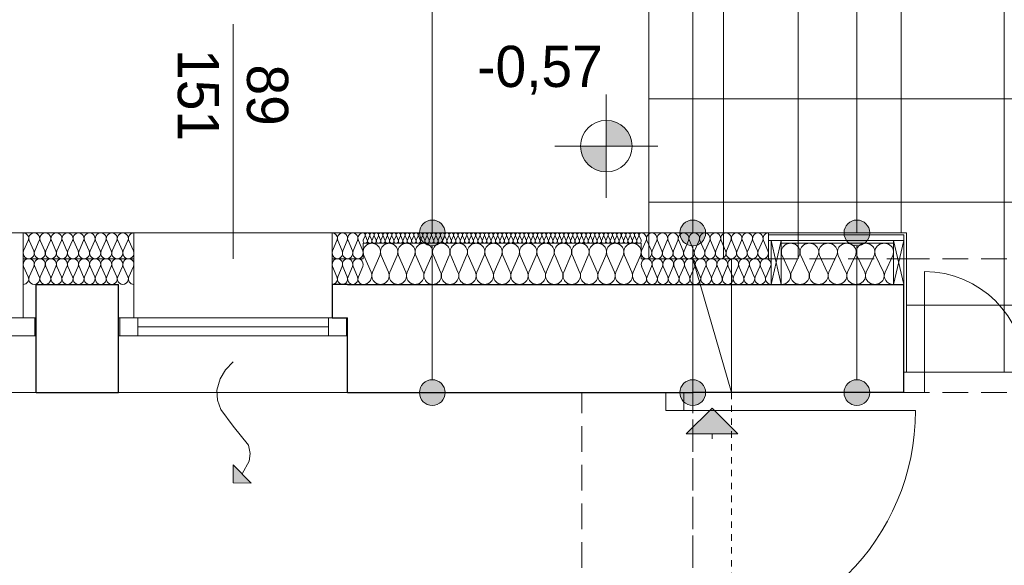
# Model space of a CAD drawing. Extents: x -438200 to -357500, y 15000 to 163871.
# Tile 93 of 148: x -372845 to -369022, y 36002 to 38120. Entities that reach past the tile are written whole.
import ezdxf

# ---------------------------------------------------------------- set-up
doc = ezdxf.new("R2010")
doc.units = 0
doc.header["$MEASUREMENT"] = 0
doc.linetypes.add('Hidden Line', pattern=[50, 25, -25])
doc.linetypes.add('Krawędzie ukryte', pattern=[150, 100, -50])
for name, color, linetype in [('#podkład', 252, 'Continuous'), ('A-Okna', 252, 'Continuous'), ('Arch ocieplenie', 252, 'Continuous'), ('Arch opisy', 252, 'Continuous'), ('Inwent Izolacje', 252, 'Continuous'), ('INWENT RZĘDNE', 252, 'Continuous'), ('Istniejące kominy', 252, 'Continuous')]:
    doc.layers.add(name, color=color, linetype=linetype)
for name, color, linetype, lineweight in [('A-Okna_Nr_Pióra__9', 252, 'Continuous', 13), ('Arch drzwi_Nr_Pióra__10', 252, 'Continuous', 18), ('Arch ocieplenie_Nr_Pióra__44', 252, 'Continuous', 13), ('Arch ocieplenie_Nr_Pióra__9', 252, 'Continuous', 13), ('Arch opisy_Nr_Pióra__21', 252, 'Continuous', 9), ('Arch wykończenie_Nr_Pióra__3', 252, 'Continuous', 18), ('Arch wykończenie_Nr_Pióra__81', 252, 'Continuous', 9), ('Arch wykończenie_Nr_Pióra__9', 252, 'Continuous', 13), ('Inwent Izolacje_Nr_Pióra__2', 252, 'Continuous', 13), ('INWENT RZĘDNE_Nr_Pióra__21', 252, 'Continuous', 9), ('INWENT. OKNA_Nr_Pióra__21', 252, 'Continuous', 9), ('INWENT. OKNA_Nr_Pióra__5', 252, 'Continuous', 13), ('INWENT.ŚCIANY_Nr_Pióra__1', 252, 'Continuous', 25), ('INWENT.ŚCIANY_Nr_Pióra__2', 252, 'Continuous', 13), ('INWENT.ŚCIANY_Nr_Pióra__21', 252, 'Continuous', 9), ('Istniejące kominy_Nr_Pióra__21', 252, 'Continuous', 9), ('Istniejące schody_Nr_Pióra__5', 252, 'Continuous', 13), ('Istniejące stropy_Nr_Pióra__5', 252, 'Continuous', 13)]:
    doc.layers.add(name, color=color, linetype=linetype, lineweight=lineweight)
doc.styles.add('GENERATED_STYLE_2', font='txt')
doc.styles.add('GENERATED_STYLE_5', font='txt')

# ---------------------------------------------------------------- blocks, each defined once
blk = doc.blocks.new('Izolacja cieplna 14_21', base_point=(-419904.9, 37292.6))
at = {"layer": 'Arch ocieplenie_Nr_Pióra__9', "linetype": 'Continuous'}
for p, q in [((-420977.1, 37280.7), (-420984.2, 37264.5)), ((-420968.5, 37264.5), (-420975.7, 37280.7)), ((-420960, 37280.7), (-420967.1, 37264.5)), ((-420951.4, 37264.5), (-420958.5, 37280.7)), ((-420942.8, 37280.7), (-420949.9, 37264.5)), ((-420934.2, 37264.5), (-420941.4, 37280.7)), ((-420925.7, 37280.7), (-420932.8, 37264.5)), ((-420917.1, 37264.5), (-420924.2, 37280.7)), ((-420908.5, 37280.7), (-420915.7, 37264.5)), ((-420900, 37264.5), (-420907.1, 37280.7)), ((-420891.4, 37280.7), (-420898.5, 37264.5)), ((-420882.8, 37264.5), (-420889.9, 37280.7)), ((-420874.2, 37280.7), (-420881.4, 37264.5)), ((-420865.7, 37264.5), (-420872.8, 37280.7)), ((-420857.1, 37280.7), (-420864.2, 37264.5)), ((-420848.5, 37264.5), (-420855.7, 37280.7)), ((-420840, 37280.7), (-420847.1, 37264.5)), ((-420831.4, 37264.5), (-420838.5, 37280.7)), ((-420822.8, 37280.7), (-420829.9, 37264.5)), ((-420814.2, 37264.5), (-420821.4, 37280.7)), ((-420805.7, 37280.7), (-420812.8, 37264.5)), ((-420797.1, 37264.5), (-420804.2, 37280.7)), ((-420788.5, 37280.7), (-420795.7, 37264.5)), ((-420780, 37264.5), (-420787.1, 37280.7)), ((-420771.4, 37280.7), (-420778.5, 37264.5)), ((-420762.8, 37264.5), (-420769.9, 37280.7)), ((-420754.2, 37280.7), (-420761.4, 37264.5)), ((-420745.7, 37264.5), (-420752.8, 37280.7)), ((-420737.1, 37280.7), (-420744.2, 37264.5)), ((-420728.5, 37264.5), (-420735.7, 37280.7)), ((-420720, 37280.7), (-420727.1, 37264.5)), ((-420711.4, 37264.5), (-420718.5, 37280.7)), ((-420702.8, 37280.7), (-420709.9, 37264.5)), ((-420694.2, 37264.5), (-420701.4, 37280.7)), ((-420685.7, 37280.7), (-420692.8, 37264.5)), ((-420677.1, 37264.5), (-420684.2, 37280.7)), ((-420668.5, 37280.7), (-420675.7, 37264.5)), ((-420660, 37264.5), (-420667.1, 37280.7)), ((-420651.4, 37280.7), (-420658.5, 37264.5)), ((-420642.8, 37264.5), (-420649.9, 37280.7)), ((-420634.2, 37280.7), (-420641.4, 37264.5)), ((-420625.7, 37264.5), (-420632.8, 37280.7)), ((-420617.1, 37280.7), (-420624.2, 37264.5)), ((-420608.5, 37264.5), (-420615.7, 37280.7)), ((-420600, 37280.7), (-420607.1, 37264.5)), ((-420591.4, 37264.5), (-420598.5, 37280.7)), ((-420582.8, 37280.7), (-420589.9, 37264.5)), ((-420574.2, 37264.5), (-420581.4, 37280.7)), ((-420565.7, 37280.7), (-420572.8, 37264.5)), ((-420557.1, 37264.5), (-420564.2, 37280.7)), ((-420548.5, 37280.7), (-420555.7, 37264.5)), ((-420540, 37264.5), (-420547.1, 37280.7)), ((-420531.4, 37280.7), (-420538.5, 37264.5)), ((-420522.8, 37264.5), (-420529.9, 37280.7)), ((-420514.2, 37280.7), (-420521.4, 37264.5)), ((-420505.7, 37264.5), (-420512.8, 37280.7)), ((-420497.1, 37280.7), (-420504.2, 37264.5)), ((-420488.5, 37264.5), (-420495.7, 37280.7)), ((-420480, 37280.7), (-420487.1, 37264.5)), ((-420471.4, 37264.5), (-420478.5, 37280.7)), ((-420462.8, 37280.7), (-420469.9, 37264.5)), ((-420454.2, 37264.5), (-420461.4, 37280.7)), ((-420445.7, 37280.7), (-420452.8, 37264.5)), ((-420437.1, 37264.5), (-420444.2, 37280.7)), ((-420428.5, 37280.7), (-420435.7, 37264.5)), ((-420420, 37264.5), (-420427.1, 37280.7)), ((-420411.4, 37280.7), (-420418.5, 37264.5)), ((-420402.8, 37264.5), (-420409.9, 37280.7)), ((-420394.2, 37280.7), (-420401.4, 37264.5)), ((-420385.7, 37264.5), (-420392.8, 37280.7)), ((-420377.1, 37280.7), (-420384.2, 37264.5)), ((-420368.5, 37264.5), (-420375.7, 37280.7)), ((-420360, 37280.7), (-420367.1, 37264.5)), ((-420351.4, 37264.5), (-420358.5, 37280.7)), ((-420342.8, 37280.7), (-420349.9, 37264.5)), ((-420334.2, 37264.5), (-420341.4, 37280.7)), ((-420325.7, 37280.7), (-420332.8, 37264.5)), ((-420317.1, 37264.5), (-420324.2, 37280.7)), ((-420308.5, 37280.7), (-420315.7, 37264.5)), ((-420300, 37264.5), (-420307.1, 37280.7)), ((-420291.4, 37280.7), (-420298.5, 37264.5)), ((-420282.8, 37264.5), (-420289.9, 37280.7)), ((-420274.2, 37280.7), (-420281.4, 37264.5)), ((-420265.7, 37264.5), (-420272.8, 37280.7)), ((-420257.1, 37280.7), (-420264.2, 37264.5)), ((-420248.5, 37264.5), (-420255.7, 37280.7)), ((-420240, 37280.7), (-420247.1, 37264.5)), ((-420231.4, 37264.5), (-420238.5, 37280.7)), ((-420222.8, 37280.7), (-420229.9, 37264.5)), ((-420214.2, 37264.5), (-420221.4, 37280.7)), ((-420205.7, 37280.7), (-420212.8, 37264.5)), ((-420197.1, 37264.5), (-420204.2, 37280.7)), ((-420188.5, 37280.7), (-420195.7, 37264.5)), ((-420180, 37264.5), (-420187.1, 37280.7)), ((-420171.4, 37280.7), (-420178.5, 37264.5)), ((-420162.8, 37264.5), (-420169.9, 37280.7)), ((-420154.2, 37280.7), (-420161.4, 37264.5)), ((-420145.7, 37264.5), (-420152.8, 37280.7)), ((-420137.1, 37280.7), (-420144.2, 37264.5)), ((-420128.5, 37264.5), (-420135.7, 37280.7)), ((-420120, 37280.7), (-420127.1, 37264.5)), ((-420111.4, 37264.5), (-420118.5, 37280.7)), ((-420102.8, 37280.7), (-420109.9, 37264.5)), ((-420094.2, 37264.5), (-420101.4, 37280.7)), ((-420085.7, 37280.7), (-420092.8, 37264.5)), ((-420077.1, 37264.5), (-420084.2, 37280.7)), ((-420068.5, 37280.7), (-420075.7, 37264.5)), ((-420060, 37264.5), (-420067.1, 37280.7)), ((-420051.4, 37280.7), (-420058.5, 37264.5)), ((-420042.8, 37264.5), (-420049.9, 37280.7)), ((-420034.2, 37280.7), (-420041.4, 37264.5)), ((-420025.7, 37264.5), (-420032.8, 37280.7)), ((-420017.1, 37280.7), (-420024.2, 37264.5)), ((-420008.5, 37264.5), (-420015.7, 37280.7)), ((-420000, 37280.7), (-420007.1, 37264.5)), ((-419991.4, 37264.5), (-419998.5, 37280.7)), ((-419982.8, 37280.7), (-419989.9, 37264.5)), ((-419974.2, 37264.5), (-419981.4, 37280.7)), ((-419965.7, 37280.7), (-419972.8, 37264.5)), ((-419957.1, 37264.5), (-419964.2, 37280.7)), ((-419948.5, 37280.7), (-419955.7, 37264.5)), ((-419940, 37264.5), (-419947.1, 37280.7)), ((-419931.4, 37280.7), (-419938.5, 37264.5)), ((-419922.8, 37264.5), (-419929.9, 37280.7)), ((-419914.2, 37280.7), (-419921.4, 37264.5)), ((-419905.7, 37264.5), (-419912.8, 37280.7))]:
    blk.add_line(p, q, dxfattribs=at)
for centre, start_param, end_param in [((-420984.9, 37284.1), 2.7288, 4.712389), ((-420967.8, 37284.1), 2.7288, 6.695979), ((-420950.7, 37284.1), 2.7288, 6.695979), ((-420933.5, 37284.1), 2.7288, 6.695979), ((-420916.4, 37284.1), 2.7288, 6.695979), ((-420899.2, 37284.1), 2.7288, 6.695979), ((-420882.1, 37284.1), 2.7288, 6.695979), ((-420864.9, 37284.1), 2.7288, 6.695979), ((-420847.8, 37284.1), 2.7288, 6.695979), ((-420830.7, 37284.1), 2.7288, 6.695979), ((-420813.5, 37284.1), 2.7288, 6.695979), ((-420796.4, 37284.1), 2.7288, 6.695979), ((-420779.2, 37284.1), 2.7288, 6.695979), ((-420762.1, 37284.1), 2.7288, 6.695979), ((-420744.9, 37284.1), 2.7288, 6.695979), ((-420727.8, 37284.1), 2.7288, 6.695979), ((-420710.7, 37284.1), 2.7288, 6.695979), ((-420693.5, 37284.1), 2.7288, 6.695979), ((-420676.4, 37284.1), 2.7288, 6.695979), ((-420659.2, 37284.1), 2.7288, 6.695979), ((-420642.1, 37284.1), 2.7288, 6.695979), ((-420624.9, 37284.1), 2.7288, 6.695979), ((-420607.8, 37284.1), 2.7288, 6.695979), ((-420590.7, 37284.1), 2.7288, 6.695979), ((-420573.5, 37284.1), 2.7288, 6.695979), ((-420556.4, 37284.1), 2.7288, 6.695979), ((-420539.2, 37284.1), 2.7288, 6.695979), ((-420522.1, 37284.1), 2.7288, 6.695979), ((-420504.9, 37284.1), 2.7288, 6.695979), ((-420487.8, 37284.1), 2.7288, 6.695979), ((-420470.7, 37284.1), 2.7288, 6.695979), ((-420453.5, 37284.1), 2.7288, 6.695979), ((-420436.4, 37284.1), 2.7288, 6.695979), ((-420419.2, 37284.1), 2.7288, 6.695979), ((-420402.1, 37284.1), 2.7288, 6.695979), ((-420384.9, 37284.1), 2.7288, 6.695979), ((-420367.8, 37284.1), 2.7288, 6.695979), ((-420350.7, 37284.1), 2.7288, 6.695979), ((-420333.5, 37284.1), 2.7288, 6.695979), ((-420316.4, 37284.1), 2.7288, 6.695979), ((-420299.2, 37284.1), 2.7288, 6.695979), ((-420282.1, 37284.1), 2.7288, 6.695979), ((-420264.9, 37284.1), 2.7288, 6.695979), ((-420247.8, 37284.1), 2.7288, 6.695979), ((-420230.7, 37284.1), 2.7288, 6.695979), ((-420213.5, 37284.1), 2.7288, 6.695979), ((-420196.4, 37284.1), 2.7288, 6.695979), ((-420179.2, 37284.1), 2.7288, 6.695979), ((-420162.1, 37284.1), 2.7288, 6.695979), ((-420144.9, 37284.1), 2.7288, 6.695979), ((-420127.8, 37284.1), 2.7288, 6.695979), ((-420110.7, 37284.1), 2.7288, 6.695979), ((-420093.5, 37284.1), 2.7288, 6.695979), ((-420076.4, 37284.1), 2.7288, 6.695979), ((-420059.2, 37284.1), 2.7288, 6.695979), ((-420042.1, 37284.1), 2.7288, 6.695979), ((-420024.9, 37284.1), 2.7288, 6.695979), ((-420007.8, 37284.1), 2.7288, 6.695979), ((-419990.7, 37284.1), 2.7288, 6.695979), ((-419973.5, 37284.1), 2.7288, 6.695979), ((-419956.4, 37284.1), 2.7288, 6.695979), ((-419939.2, 37284.1), 2.7288, 6.695979), ((-419922.1, 37284.1), 2.7288, 6.695979), ((-419904.9, 37284.1), 4.712389, 6.695979), ((-420976.4, 37261.1), 5.870392, 9.837571), ((-420959.2, 37261.1), 5.870392, 9.837571), ((-420942.1, 37261.1), 5.870392, 9.837571), ((-420924.9, 37261.1), 5.870392, 9.837571), ((-420907.8, 37261.1), 5.870392, 9.837571), ((-420890.7, 37261.1), 5.870392, 9.837571), ((-420873.5, 37261.1), 5.870392, 9.837571), ((-420856.4, 37261.1), 5.870392, 9.837571), ((-420839.2, 37261.1), 5.870392, 9.837571), ((-420822.1, 37261.1), 5.870392, 9.837571), ((-420804.9, 37261.1), 5.870392, 9.837571), ((-420787.8, 37261.1), 5.870392, 9.837571), ((-420770.7, 37261.1), 5.870392, 9.837571), ((-420753.5, 37261.1), 5.870392, 9.837571), ((-420736.4, 37261.1), 5.870392, 9.837571), ((-420719.2, 37261.1), 5.870392, 9.837571), ((-420702.1, 37261.1), 5.870392, 9.837571), ((-420684.9, 37261.1), 5.870392, 9.837571), ((-420667.8, 37261.1), 5.870392, 9.837571), ((-420650.7, 37261.1), 5.870392, 9.837571), ((-420633.5, 37261.1), 5.870392, 9.837571), ((-420616.4, 37261.1), 5.870392, 9.837571), ((-420599.2, 37261.1), 5.870392, 9.837571), ((-420582.1, 37261.1), 5.870392, 9.837571), ((-420564.9, 37261.1), 5.870392, 9.837571), ((-420547.8, 37261.1), 5.870392, 9.837571), ((-420530.7, 37261.1), 5.870392, 9.837571), ((-420513.5, 37261.1), 5.870392, 9.837571), ((-420496.4, 37261.1), 5.870392, 9.837571), ((-420479.2, 37261.1), 5.870392, 9.837571), ((-420462.1, 37261.1), 5.870392, 9.837571), ((-420444.9, 37261.1), 5.870392, 9.837571), ((-420427.8, 37261.1), 5.870392, 9.837571), ((-420410.7, 37261.1), 5.870392, 9.837571), ((-420393.5, 37261.1), 5.870392, 9.837571), ((-420376.4, 37261.1), 5.870392, 9.837571), ((-420359.2, 37261.1), 5.870392, 9.837571), ((-420342.1, 37261.1), 5.870392, 9.837571), ((-420324.9, 37261.1), 5.870392, 9.837571), ((-420307.8, 37261.1), 5.870392, 9.837571), ((-420290.7, 37261.1), 5.870392, 9.837571), ((-420273.5, 37261.1), 5.870392, 9.837571), ((-420256.4, 37261.1), 5.870392, 9.837571), ((-420239.2, 37261.1), 5.870392, 9.837571), ((-420222.1, 37261.1), 5.870392, 9.837571), ((-420204.9, 37261.1), 5.870392, 9.837571), ((-420187.8, 37261.1), 5.870392, 9.837571), ((-420170.7, 37261.1), 5.870392, 9.837571), ((-420153.5, 37261.1), 5.870392, 9.837571), ((-420136.4, 37261.1), 5.870392, 9.837571), ((-420119.2, 37261.1), 5.870392, 9.837571), ((-420102.1, 37261.1), 5.870392, 9.837571), ((-420084.9, 37261.1), 5.870392, 9.837571), ((-420067.8, 37261.1), 5.870392, 9.837571), ((-420050.7, 37261.1), 5.870392, 9.837571), ((-420033.5, 37261.1), 5.870392, 9.837571), ((-420016.4, 37261.1), 5.870392, 9.837571), ((-419999.2, 37261.1), 5.870392, 9.837571), ((-419982.1, 37261.1), 5.870392, 9.837571), ((-419964.9, 37261.1), 5.870392, 9.837571), ((-419947.8, 37261.1), 5.870392, 9.837571), ((-419930.7, 37261.1), 5.870392, 9.837571), ((-419913.5, 37261.1), 5.870392, 9.837571)]:
    blk.add_ellipse(centre, major_axis=(-8.57, 0), ratio=0.992498, start_param=start_param, end_param=end_param, dxfattribs=at)
blk = doc.blocks.new('Izolacja cieplna 14_27', base_point=(-421874.9, 37292.6))
at = {"layer": 'Arch ocieplenie_Nr_Pióra__9', "linetype": 'Continuous'}
for p, q in [((-422285.3, 37262.8), (-422303.1, 37222.4)), ((-422263.8, 37222.4), (-422281.6, 37262.8)), ((-422242.3, 37262.8), (-422260.1, 37222.4)), ((-422220.8, 37222.4), (-422238.6, 37262.8)), ((-422199.3, 37262.8), (-422217.1, 37222.4)), ((-422177.8, 37222.4), (-422195.6, 37262.8)), ((-422156.3, 37262.8), (-422174.1, 37222.4)), ((-422134.8, 37222.4), (-422152.6, 37262.8)), ((-422113.3, 37262.8), (-422131.1, 37222.4)), ((-422091.8, 37222.4), (-422109.6, 37262.8)), ((-422070.3, 37262.8), (-422088.1, 37222.4)), ((-422048.8, 37222.4), (-422066.6, 37262.8)), ((-422027.3, 37262.8), (-422045.1, 37222.4)), ((-422005.8, 37222.4), (-422023.6, 37262.8)), ((-421984.3, 37262.8), (-422002.1, 37222.4)), ((-421962.8, 37222.4), (-421980.6, 37262.8)), ((-421941.3, 37262.8), (-421959.1, 37222.4)), ((-421919.8, 37222.4), (-421937.6, 37262.8)), ((-421898.3, 37262.8), (-421916.1, 37222.4)), ((-421876.8, 37222.4), (-421894.6, 37262.8))]:
    blk.add_line(p, q, dxfattribs=at)
for centre, start_param, end_param in [((-422304.9, 37271.3), 2.7288, 4.712389), ((-422261.9, 37271.3), 2.7288, 6.695979), ((-422218.9, 37271.3), 2.7288, 6.695979), ((-422175.9, 37271.3), 2.7288, 6.695979), ((-422132.9, 37271.3), 2.7288, 6.695979), ((-422089.9, 37271.3), 2.7288, 6.695979), ((-422046.9, 37271.3), 2.7288, 6.695979), ((-422003.9, 37271.3), 2.7288, 6.695979), ((-421960.9, 37271.3), 2.7288, 6.695979), ((-421917.9, 37271.3), 2.7288, 6.695979), ((-421874.9, 37271.3), 4.712389, 6.695979), ((-422283.4, 37213.9), 5.870392, 9.837571), ((-422240.4, 37213.9), 5.870392, 9.837571), ((-422197.4, 37213.9), 5.870392, 9.837571), ((-422154.4, 37213.9), 5.870392, 9.837571), ((-422111.4, 37213.9), 5.870392, 9.837571), ((-422068.4, 37213.9), 5.870392, 9.837571), ((-422025.4, 37213.9), 5.870392, 9.837571), ((-421982.4, 37213.9), 5.870392, 9.837571), ((-421939.4, 37213.9), 5.870392, 9.837571), ((-421896.4, 37213.9), 5.870392, 9.837571)]:
    blk.add_ellipse(centre, major_axis=(-21.5, 0), ratio=0.9892, start_param=start_param, end_param=end_param, dxfattribs=at)
blk = doc.blocks.new('Izolacja cieplna 14_28', base_point=(-420984.9, 37292.6))
at = {"layer": 'Arch ocieplenie_Nr_Pióra__9', "linetype": 'Continuous'}
for p, q in [((-421086.6, 37262.8), (-421103.3, 37222.4)), ((-421066.6, 37222.4), (-421083.3, 37262.8)), ((-421046.6, 37262.8), (-421063.3, 37222.4)), ((-421026.6, 37222.4), (-421043.3, 37262.8)), ((-421006.6, 37262.8), (-421023.3, 37222.4)), ((-420986.6, 37222.4), (-421003.3, 37262.8))]:
    blk.add_line(p, q, dxfattribs=at)
for centre, start_param, end_param in [((-421104.9, 37271.3), 1.158004, 3.141593), ((-421064.9, 37271.3), 1.158004, 5.125183), ((-421024.9, 37271.3), 1.158004, 5.125183), ((-420984.9, 37271.3), 3.141593, 5.125182), ((-421084.9, 37213.9), 4.299595, 8.266775), ((-421044.9, 37213.9), 4.299595, 8.266775), ((-421004.9, 37213.9), 4.299595, 8.266775)]:
    blk.add_ellipse(centre, major_axis=(0, -21.3), ratio=0.940389, start_param=start_param, end_param=end_param, dxfattribs=at)
blk = doc.blocks.new('Izolacja cieplna 14_29', base_point=(-419410.9, 37292.6))
at = {"layer": 'Arch ocieplenie_Nr_Pióra__9', "linetype": 'Continuous'}
for p, q in [((-419886.1, 37262.8), (-419903.2, 37222.4)), ((-419865.5, 37222.4), (-419882.6, 37262.8)), ((-419844.9, 37262.8), (-419862, 37222.4)), ((-419824.3, 37222.4), (-419841.5, 37262.8)), ((-419803.8, 37262.8), (-419820.9, 37222.4)), ((-419783.2, 37222.4), (-419800.3, 37262.8)), ((-419762.6, 37262.8), (-419779.7, 37222.4)), ((-419742, 37222.4), (-419759.1, 37262.8)), ((-419721.4, 37262.8), (-419738.5, 37222.4)), ((-419700.8, 37222.4), (-419718, 37262.8)), ((-419680.2, 37262.8), (-419697.4, 37222.4)), ((-419659.7, 37222.4), (-419676.8, 37262.8)), ((-419639.1, 37262.8), (-419656.2, 37222.4)), ((-419618.5, 37222.4), (-419635.6, 37262.8)), ((-419597.9, 37262.8), (-419615, 37222.4)), ((-419577.3, 37222.4), (-419594.5, 37262.8)), ((-419556.7, 37262.8), (-419573.9, 37222.4)), ((-419536.2, 37222.4), (-419553.3, 37262.8)), ((-419515.6, 37262.8), (-419532.7, 37222.4)), ((-419495, 37222.4), (-419512.1, 37262.8)), ((-419474.4, 37262.8), (-419491.5, 37222.4)), ((-419453.8, 37222.4), (-419471, 37262.8)), ((-419433.2, 37262.8), (-419450.4, 37222.4)), ((-419412.7, 37222.4), (-419429.8, 37262.8))]:
    blk.add_line(p, q, dxfattribs=at)
for centre, start_param, end_param in [((-419904.9, 37271.3), 1.158004, 3.141593), ((-419863.8, 37271.3), 1.158004, 5.125183), ((-419822.6, 37271.3), 1.158004, 5.125183), ((-419781.4, 37271.3), 1.158004, 5.125183), ((-419740.3, 37271.3), 1.158004, 5.125183), ((-419699.1, 37271.3), 1.158004, 5.125183), ((-419657.9, 37271.3), 1.158004, 5.125183), ((-419616.8, 37271.3), 1.158004, 5.125183), ((-419575.6, 37271.3), 1.158004, 5.125183), ((-419534.4, 37271.3), 1.158004, 5.125183), ((-419493.3, 37271.3), 1.158004, 5.125183), ((-419452.1, 37271.3), 1.158004, 5.125183), ((-419410.9, 37271.3), 3.141593, 5.125182), ((-419884.4, 37213.9), 4.299595, 8.266775), ((-419843.2, 37213.9), 4.299595, 8.266775), ((-419802, 37213.9), 4.299595, 8.266775), ((-419760.9, 37213.9), 4.299595, 8.266775), ((-419719.7, 37213.9), 4.299595, 8.266775), ((-419678.5, 37213.9), 4.299595, 8.266775), ((-419637.4, 37213.9), 4.299595, 8.266775), ((-419596.2, 37213.9), 4.299595, 8.266775), ((-419555, 37213.9), 4.299595, 8.266775), ((-419513.8, 37213.9), 4.299595, 8.266775), ((-419472.7, 37213.9), 4.299595, 8.266775), ((-419431.5, 37213.9), 4.299595, 8.266775)]:
    blk.add_ellipse(centre, major_axis=(0, -21.3), ratio=0.967855, start_param=start_param, end_param=end_param, dxfattribs=at)
blk = doc.blocks.new('Izolacja cieplna 14_30', base_point=(-419360.9, 37092.6))
at = {"layer": 'Arch ocieplenie_Nr_Pióra__44', "linetype": 'Continuous'}
for p, q in [((-419357.9, 37204.9), (-419327.6, 37140.3)), ((-419321.5, 37140.3), (-419291.3, 37204.9)), ((-419285.2, 37204.9), (-419255, 37140.3)), ((-419248.9, 37140.3), (-419218.7, 37204.9)), ((-419212.5, 37204.9), (-419182.3, 37140.3)), ((-419176.2, 37140.3), (-419146, 37204.9)), ((-419139.9, 37204.9), (-419109.7, 37140.3)), ((-419103.6, 37140.3), (-419073.3, 37204.9)), ((-419067.2, 37204.9), (-419037, 37140.3)), ((-419030.9, 37140.3), (-419000.7, 37204.9)), ((-418994.6, 37204.9), (-418964.3, 37140.3)), ((-418958.2, 37140.3), (-418928, 37204.9))]:
    blk.add_line(p, q, dxfattribs=at)
for centre, start_param, end_param in [((-419324.6, 37218.6), 5.870392, 9.837571), ((-419251.9, 37218.6), 5.870392, 9.837571), ((-419179.3, 37218.6), 5.870392, 9.837571), ((-419106.6, 37218.6), 5.870392, 9.837571), ((-419033.9, 37218.6), 5.870392, 9.837571), ((-418961.3, 37218.6), 5.870392, 9.837571), ((-419360.9, 37126.6), 4.712389, 6.695979), ((-419288.3, 37126.6), 2.7288, 6.695979), ((-419215.6, 37126.6), 2.7288, 6.695979), ((-419142.9, 37126.6), 2.7288, 6.695979), ((-419070.3, 37126.6), 2.7288, 6.695979), ((-418997.6, 37126.6), 2.7288, 6.695979), ((-418924.9, 37126.6), 2.7288, 4.712389)]:
    blk.add_ellipse(centre, major_axis=(36.3, 0), ratio=0.936614, start_param=start_param, end_param=end_param, dxfattribs=at)
blk = doc.blocks.new('Izolacja cieplna 14_272', base_point=(-420984.9, 37092.6))
at = {"layer": 'Inwent Izolacje_Nr_Pióra__2', "linetype": 'Continuous'}
for p, q in [((-420982.1, 37204.9), (-420954, 37140.3)), ((-420948.4, 37140.3), (-420920.3, 37204.9)), ((-420914.6, 37204.9), (-420886.5, 37140.3)), ((-420880.9, 37140.3), (-420852.8, 37204.9)), ((-420847.1, 37204.9), (-420819, 37140.3)), ((-420813.4, 37140.3), (-420785.3, 37204.9)), ((-420779.6, 37204.9), (-420751.5, 37140.3)), ((-420745.9, 37140.3), (-420717.8, 37204.9)), ((-420712.1, 37204.9), (-420684, 37140.3)), ((-420678.4, 37140.3), (-420650.3, 37204.9)), ((-420644.6, 37204.9), (-420616.5, 37140.3)), ((-420610.9, 37140.3), (-420582.8, 37204.9)), ((-420577.1, 37204.9), (-420549, 37140.3)), ((-420543.4, 37140.3), (-420515.3, 37204.9)), ((-420509.6, 37204.9), (-420481.5, 37140.3)), ((-420475.9, 37140.3), (-420447.8, 37204.9)), ((-420442.1, 37204.9), (-420414, 37140.3)), ((-420408.4, 37140.3), (-420380.3, 37204.9)), ((-420374.6, 37204.9), (-420346.5, 37140.3)), ((-420340.9, 37140.3), (-420312.8, 37204.9)), ((-420307.1, 37204.9), (-420279, 37140.3)), ((-420273.4, 37140.3), (-420245.3, 37204.9)), ((-420239.6, 37204.9), (-420211.5, 37140.3)), ((-420205.9, 37140.3), (-420177.8, 37204.9)), ((-420172.1, 37204.9), (-420144, 37140.3)), ((-420138.4, 37140.3), (-420110.3, 37204.9)), ((-420104.6, 37204.9), (-420076.5, 37140.3)), ((-420070.9, 37140.3), (-420042.8, 37204.9)), ((-420037.1, 37204.9), (-420009, 37140.3)), ((-420003.4, 37140.3), (-419975.3, 37204.9)), ((-419969.6, 37204.9), (-419941.5, 37140.3)), ((-419935.9, 37140.3), (-419907.8, 37204.9))]:
    blk.add_line(p, q, dxfattribs=at)
for centre, start_param, end_param in [((-420951.2, 37218.6), 4.299595, 8.266775), ((-420883.7, 37218.6), 4.299595, 8.266775), ((-420816.2, 37218.6), 4.299595, 8.266775), ((-420748.7, 37218.6), 4.299595, 8.266775), ((-420681.2, 37218.6), 4.299595, 8.266775), ((-420613.7, 37218.6), 4.299595, 8.266775), ((-420546.2, 37218.6), 4.299595, 8.266775), ((-420478.7, 37218.6), 4.299595, 8.266775), ((-420411.2, 37218.6), 4.299595, 8.266775), ((-420343.7, 37218.6), 4.299595, 8.266775), ((-420276.2, 37218.6), 4.299595, 8.266775), ((-420208.7, 37218.6), 4.299595, 8.266775), ((-420141.2, 37218.6), 4.299595, 8.266775), ((-420073.7, 37218.6), 4.299595, 8.266775), ((-420006.2, 37218.6), 4.299595, 8.266775), ((-419938.7, 37218.6), 4.299595, 8.266775), ((-420984.9, 37126.6), 3.141593, 5.125182), ((-420917.4, 37126.6), 1.158004, 5.125183), ((-420849.9, 37126.6), 1.158004, 5.125183), ((-420782.4, 37126.6), 1.158004, 5.125183), ((-420714.9, 37126.6), 1.158004, 5.125183), ((-420647.4, 37126.6), 1.158004, 5.125183), ((-420579.9, 37126.6), 1.158004, 5.125183), ((-420512.4, 37126.6), 1.158004, 5.125183), ((-420444.9, 37126.6), 1.158004, 5.125183), ((-420377.4, 37126.6), 1.158004, 5.125183), ((-420309.9, 37126.6), 1.158004, 5.125183), ((-420242.4, 37126.6), 1.158004, 5.125183), ((-420174.9, 37126.6), 1.158004, 5.125183), ((-420107.4, 37126.6), 1.158004, 5.125183), ((-420039.9, 37126.6), 1.158004, 5.125183), ((-419972.4, 37126.6), 1.158004, 5.125183), ((-419904.9, 37126.6), 1.158004, 3.141593)]:
    blk.add_ellipse(centre, major_axis=(0, 34), ratio=0.991816, start_param=start_param, end_param=end_param, dxfattribs=at)
blk = doc.blocks.new('Izolacja cieplna 14_279', base_point=(-422304.9, 37092.6))
at = {"layer": 'Inwent Izolacje_Nr_Pióra__2', "linetype": 'Continuous'}
for p, q in [((-422303.1, 37162.8), (-422285.3, 37122.4)), ((-422281.6, 37122.4), (-422263.8, 37162.8)), ((-422260.1, 37162.8), (-422242.3, 37122.4)), ((-422238.6, 37122.4), (-422220.8, 37162.8)), ((-422217.1, 37162.8), (-422199.3, 37122.4)), ((-422195.6, 37122.4), (-422177.8, 37162.8)), ((-422174.1, 37162.8), (-422156.3, 37122.4)), ((-422152.6, 37122.4), (-422134.8, 37162.8)), ((-422131.1, 37162.8), (-422113.3, 37122.4)), ((-422109.6, 37122.4), (-422091.8, 37162.8)), ((-422088.1, 37162.8), (-422070.3, 37122.4)), ((-422066.6, 37122.4), (-422048.8, 37162.8)), ((-422045.1, 37162.8), (-422027.3, 37122.4)), ((-422023.6, 37122.4), (-422005.8, 37162.8)), ((-422002.1, 37162.8), (-421984.3, 37122.4)), ((-421980.6, 37122.4), (-421962.8, 37162.8)), ((-421959.1, 37162.8), (-421941.3, 37122.4)), ((-421937.6, 37122.4), (-421919.8, 37162.8)), ((-421916.1, 37162.8), (-421898.3, 37122.4)), ((-421894.6, 37122.4), (-421876.8, 37162.8))]:
    blk.add_line(p, q, dxfattribs=at)
for centre, start_param, end_param in [((-422283.4, 37171.3), 5.870392, 9.837571), ((-422240.4, 37171.3), 5.870392, 9.837571), ((-422197.4, 37171.3), 5.870392, 9.837571), ((-422154.4, 37171.3), 5.870392, 9.837571), ((-422111.4, 37171.3), 5.870392, 9.837571), ((-422068.4, 37171.3), 5.870392, 9.837571), ((-422025.4, 37171.3), 5.870392, 9.837571), ((-421982.4, 37171.3), 5.870392, 9.837571), ((-421939.4, 37171.3), 5.870392, 9.837571), ((-421896.4, 37171.3), 5.870392, 9.837571), ((-422304.9, 37113.9), 4.712389, 6.695979), ((-422261.9, 37113.9), 2.7288, 6.695979), ((-422218.9, 37113.9), 2.7288, 6.695979), ((-422175.9, 37113.9), 2.7288, 6.695979), ((-422132.9, 37113.9), 2.7288, 6.695979), ((-422089.9, 37113.9), 2.7288, 6.695979), ((-422046.9, 37113.9), 2.7288, 6.695979), ((-422003.9, 37113.9), 2.7288, 6.695979), ((-421960.9, 37113.9), 2.7288, 6.695979), ((-421917.9, 37113.9), 2.7288, 6.695979), ((-421874.9, 37113.9), 2.7288, 4.712389)]:
    blk.add_ellipse(centre, major_axis=(21.5, 0), ratio=0.9892, start_param=start_param, end_param=end_param, dxfattribs=at)
blk = doc.blocks.new('Izolacja cieplna 14_280', base_point=(-421104.9, 37092.6))
at = {"layer": 'Inwent Izolacje_Nr_Pióra__2', "linetype": 'Continuous'}
for p, q in [((-421103.3, 37162.8), (-421086.6, 37122.4)), ((-421083.3, 37122.4), (-421066.6, 37162.8)), ((-421063.3, 37162.8), (-421046.6, 37122.4)), ((-421043.3, 37122.4), (-421026.6, 37162.8)), ((-421023.3, 37162.8), (-421006.6, 37122.4)), ((-421003.3, 37122.4), (-420986.6, 37162.8))]:
    blk.add_line(p, q, dxfattribs=at)
for centre, start_param, end_param in [((-421084.9, 37171.3), 4.299595, 8.266775), ((-421044.9, 37171.3), 4.299595, 8.266775), ((-421004.9, 37171.3), 4.299595, 8.266775), ((-421104.9, 37113.9), 3.141593, 5.125182), ((-421064.9, 37113.9), 1.158004, 5.125183), ((-421024.9, 37113.9), 1.158004, 5.125183), ((-420984.9, 37113.9), 1.158004, 3.141593)]:
    blk.add_ellipse(centre, major_axis=(0, 21.3), ratio=0.940388, start_param=start_param, end_param=end_param, dxfattribs=at)
blk = doc.blocks.new('Izolacja cieplna 14_281', base_point=(-419904.9, 37092.6))
at = {"layer": 'Inwent Izolacje_Nr_Pióra__2', "linetype": 'Continuous'}
for p, q in [((-419903.2, 37162.8), (-419885.7, 37122.4)), ((-419882.2, 37122.4), (-419864.7, 37162.8)), ((-419861.2, 37162.8), (-419843.7, 37122.4)), ((-419840.2, 37122.4), (-419822.7, 37162.8)), ((-419819.2, 37162.8), (-419801.7, 37122.4)), ((-419798.2, 37122.4), (-419780.7, 37162.8)), ((-419777.2, 37162.8), (-419759.7, 37122.4)), ((-419756.2, 37122.4), (-419738.7, 37162.8)), ((-419735.2, 37162.8), (-419717.7, 37122.4)), ((-419714.2, 37122.4), (-419696.7, 37162.8)), ((-419693.2, 37162.8), (-419675.7, 37122.4)), ((-419672.2, 37122.4), (-419654.7, 37162.8)), ((-419651.2, 37162.8), (-419633.7, 37122.4)), ((-419630.2, 37122.4), (-419612.7, 37162.8)), ((-419609.2, 37162.8), (-419591.7, 37122.4)), ((-419588.2, 37122.4), (-419570.7, 37162.8)), ((-419567.2, 37162.8), (-419549.7, 37122.4)), ((-419546.2, 37122.4), (-419528.7, 37162.8)), ((-419525.2, 37162.8), (-419507.7, 37122.4)), ((-419504.2, 37122.4), (-419486.7, 37162.8)), ((-419483.2, 37162.8), (-419465.7, 37122.4)), ((-419462.2, 37122.4), (-419444.7, 37162.8)), ((-419441.2, 37162.8), (-419423.7, 37122.4)), ((-419420.2, 37122.4), (-419402.7, 37162.8))]:
    blk.add_line(p, q, dxfattribs=at)
for centre, start_param, end_param in [((-419883.9, 37171.3), 4.299595, 8.266775), ((-419841.9, 37171.3), 4.299595, 8.266775), ((-419799.9, 37171.3), 4.299595, 8.266775), ((-419757.9, 37171.3), 4.299595, 8.266775), ((-419715.9, 37171.3), 4.299595, 8.266775), ((-419673.9, 37171.3), 4.299595, 8.266775), ((-419631.9, 37171.3), 4.299595, 8.266775), ((-419589.9, 37171.3), 4.299595, 8.266775), ((-419547.9, 37171.3), 4.299595, 8.266775), ((-419505.9, 37171.3), 4.299595, 8.266775), ((-419463.9, 37171.3), 4.299595, 8.266775), ((-419421.9, 37171.3), 4.299595, 8.266775), ((-419904.9, 37113.9), 3.141593, 5.125182), ((-419862.9, 37113.9), 1.158004, 5.125183), ((-419820.9, 37113.9), 1.158004, 5.125183), ((-419778.9, 37113.9), 1.158004, 5.125183), ((-419736.9, 37113.9), 1.158004, 5.125183), ((-419694.9, 37113.9), 1.158004, 5.125183), ((-419652.9, 37113.9), 1.158004, 5.125183), ((-419610.9, 37113.9), 1.158004, 5.125183), ((-419568.9, 37113.9), 1.158004, 5.125183), ((-419526.9, 37113.9), 1.158004, 5.125183), ((-419484.9, 37113.9), 1.158004, 5.125183), ((-419442.9, 37113.9), 1.158004, 5.125183), ((-419400.9, 37113.9), 1.158004, 3.141593)]:
    blk.add_ellipse(centre, major_axis=(0, 21.3), ratio=0.987446, start_param=start_param, end_param=end_param, dxfattribs=at)
blk = doc.blocks.new('Linia_4', base_point=(-419629.9, 36612.6))
at = {"layer": 'Istniejące kominy_Nr_Pióra__21', "linetype": 'Continuous'}
blk.add_hatch(color=256, dxfattribs=at).paths.add_polyline_path([(-419629.9, 36612.6), (-419529.9, 36512.6), (-419729.9, 36512.6)], flags=0)
for p, q in [((-419629.9, 36612.6), (-419729.9, 36512.6)), ((-419629.9, 36612.6), (-419529.9, 36512.6)), ((-419529.9, 36512.6), (-419729.9, 36512.6)), ((-419629.9, 36512.6), (-419629.9, 36492.6))]:
    blk.add_line(p, q, dxfattribs=at)
blk = doc.blocks.new('Krzywa_10', base_point=(-421489.9, 36792.6))
at = {"layer": 'A-Okna_Nr_Pióra__9', "linetype": 'Continuous'}
blk.add_hatch(color=256, dxfattribs=at).paths.add_polyline_path([(-421489.9, 36322), (-421489.5, 36392.7), (-421419.2, 36321.6)], flags=0)
for p, q in [((-421489.9, 36322), (-421489.5, 36392.7)), ((-421489.5, 36392.7), (-421419.2, 36321.6)), ((-421489.9, 36322), (-421419.2, 36321.6))]:
    blk.add_line(p, q, dxfattribs=at)
at = {"layer": 'A-Okna_Nr_Pióra__9', "linetype": 'Continuous', "flags": 128}
blk.add_lwpolyline([(-421489.9, 36792.6), (-421519.1, 36761.5), (-421540.4, 36726.4), (-421552.6, 36681.7), (-421550, 36643), (-421537.1, 36606.5), (-421489.9, 36542), (-421430.3, 36468.7), (-421423.2, 36436.7), (-421427.2, 36406.9), (-421454.4, 36357.2)], dxfattribs=at)
blk = doc.blocks.new('Koty wysokościowe_6', base_point=(-420040.4, 37629.4))
at = {"layer": 'INWENT RZĘDNE_Nr_Pióra__21', "linetype": 'Continuous'}
for points in [[(-420040.4, 37629.4), (-419940.4, 37629.4), (-419948, 37667.7), (-419969.7, 37700.1), (-420002.2, 37721.8), (-420040.4, 37729.4)], [(-420040.4, 37629.4), (-420140.4, 37629.4), (-420132.8, 37591.2), (-420111.1, 37558.7), (-420078.7, 37537), (-420040.4, 37529.4)]]:
    blk.add_hatch(color=256, dxfattribs=at).paths.add_polyline_path(points, flags=0)
for p, q in [((-420040.4, 37429.4), (-420040.4, 37829.4)), ((-420240.4, 37629.4), (-419840.4, 37629.4))]:
    blk.add_line(p, q, dxfattribs=at)
blk.add_circle((-420040.4, 37629.4), 100, dxfattribs=at)
at = {"layer": 'INWENT RZĘDNE_Nr_Pióra__21', "insert": (-420541.9, 37829.4), "char_height": 160, "attachment_point": 7, "style": 'GENERATED_STYLE_2'}
blk.add_mtext('{-0,57}', dxfattribs=at)
blk = doc.blocks.new('Linia_56', base_point=(-419067.4, 36672.6))
at = {"layer": 'Arch opisy_Nr_Pióra__21', "linetype": 'Continuous'}
for points in [[(-419017.4, 37292.6), (-419021.2, 37311.7), (-419032.1, 37328), (-419048.3, 37338.8), (-419067.4, 37342.6), (-419086.6, 37338.8), (-419102.8, 37328), (-419113.6, 37311.7), (-419117.4, 37292.6), (-419113.6, 37273.5), (-419102.8, 37257.3), (-419086.6, 37246.4), (-419067.4, 37242.6), (-419048.3, 37246.4), (-419032.1, 37257.3), (-419021.2, 37273.5)], [(-419017.4, 36672.6), (-419021.2, 36691.7), (-419032.1, 36708), (-419048.3, 36718.8), (-419067.4, 36722.6), (-419086.6, 36718.8), (-419102.8, 36708), (-419113.6, 36691.7), (-419117.4, 36672.6), (-419113.6, 36653.5), (-419102.8, 36637.3), (-419086.6, 36626.4), (-419067.4, 36622.6), (-419048.3, 36626.4), (-419032.1, 36637.3), (-419021.2, 36653.5)]]:
    blk.add_hatch(color=256, dxfattribs=at).paths.add_polyline_path(points, flags=0)
blk.add_line((-419067.4, 36722.6), (-419067.4, 37242.6), dxfattribs=at)
for centre in [(-419067.4, 37292.6), (-419067.4, 36672.6)]:
    blk.add_circle(centre, 50, dxfattribs=at)
blk = doc.blocks.new('Linia_57', base_point=(-419067.4, 37292.6))
at = {"layer": 'Arch opisy_Nr_Pióra__21', "linetype": 'Continuous'}
blk.add_line((-419067.4, 37292.6), (-419067.4, 39802.4), dxfattribs=at)
blk.add_circle((-419067.4, 40102.4), 300, dxfattribs=at)
blk = doc.blocks.new('Linia_66', base_point=(-419704.9, 36672.6))
at = {"layer": 'Arch opisy_Nr_Pióra__21', "linetype": 'Continuous'}
for points in [[(-419654.9, 37292.6), (-419658.8, 37311.7), (-419669.6, 37328), (-419685.8, 37338.8), (-419704.9, 37342.6), (-419724.1, 37338.8), (-419740.3, 37328), (-419751.1, 37311.7), (-419754.9, 37292.6), (-419751.1, 37273.5), (-419740.3, 37257.3), (-419724.1, 37246.4), (-419704.9, 37242.6), (-419685.8, 37246.4), (-419669.6, 37257.3), (-419658.8, 37273.5)], [(-419654.9, 36672.6), (-419658.8, 36691.7), (-419669.6, 36708), (-419685.8, 36718.8), (-419704.9, 36722.6), (-419724.1, 36718.8), (-419740.3, 36708), (-419751.1, 36691.7), (-419754.9, 36672.6), (-419751.1, 36653.5), (-419740.3, 36637.3), (-419724.1, 36626.4), (-419704.9, 36622.6), (-419685.8, 36626.4), (-419669.6, 36637.3), (-419658.8, 36653.5)]]:
    blk.add_hatch(color=256, dxfattribs=at).paths.add_polyline_path(points, flags=0)
blk.add_line((-419704.9, 36722.6), (-419704.9, 37242.6), dxfattribs=at)
for centre in [(-419704.9, 37292.6), (-419704.9, 36672.6)]:
    blk.add_circle(centre, 50, dxfattribs=at)
blk = doc.blocks.new('Linia_67', base_point=(-419704.9, 37292.6))
at = {"layer": 'Arch opisy_Nr_Pióra__21', "linetype": 'Continuous'}
blk.add_line((-419704.9, 37292.6), (-419704.9, 39802.4), dxfattribs=at)
blk.add_circle((-419704.9, 40102.4), 300, dxfattribs=at)
blk = doc.blocks.new('Linia_70', base_point=(-420716.2, 37292.6))
at = {"layer": 'Arch opisy_Nr_Pióra__21', "linetype": 'Continuous'}
blk.add_line((-420716.2, 37292.6), (-420716.2, 38902.4), dxfattribs=at)
blk.add_circle((-420716.2, 39202.4), 300, dxfattribs=at)
blk = doc.blocks.new('Linia_71', base_point=(-420716.2, 36672.6))
at = {"layer": 'Arch opisy_Nr_Pióra__21', "linetype": 'Continuous'}
for points in [[(-420666.2, 37292.6), (-420670, 37311.7), (-420680.8, 37328), (-420697, 37338.8), (-420716.2, 37342.6), (-420735.3, 37338.8), (-420751.5, 37328), (-420762.3, 37311.7), (-420766.2, 37292.6), (-420762.3, 37273.5), (-420751.5, 37257.3), (-420735.3, 37246.4), (-420716.2, 37242.6), (-420697, 37246.4), (-420680.8, 37257.3), (-420670, 37273.5)], [(-420666.2, 36672.6), (-420670, 36691.7), (-420680.8, 36708), (-420697, 36718.8), (-420716.2, 36722.6), (-420735.3, 36718.8), (-420751.5, 36708), (-420762.3, 36691.7), (-420766.2, 36672.6), (-420762.3, 36653.5), (-420751.5, 36637.3), (-420735.3, 36626.4), (-420716.2, 36622.6), (-420697, 36626.4), (-420680.8, 36637.3), (-420670, 36653.5)]]:
    blk.add_hatch(color=256, dxfattribs=at).paths.add_polyline_path(points, flags=0)
blk.add_line((-420716.2, 36722.6), (-420716.2, 37242.6), dxfattribs=at)
for centre in [(-420716.2, 37292.6), (-420716.2, 36672.6)]:
    blk.add_circle(centre, 50, dxfattribs=at)
blk = doc.blocks.new('parter')
at = {"layer": 'Arch drzwi_Nr_Pióra__10', "color": 252, "linetype": 'Continuous'}
for p, q in [((-418804.9, 37142.6), (-418804.9, 36752.6)), ((-418804.9, 36752.6), (-418884.9, 36752.6)), ((-418804.9, 36752.6), (-418804.9, 36672.6)), ((-418804.9, 36672.6), (-418884.9, 36672.6))]:
    blk.add_line(p, q, dxfattribs=at)
blk.add_arc((-418804.9, 36752.6), 390, 0, 90, dxfattribs=at)
at = {"layer": 'Arch wykończenie_Nr_Pióra__3', "color": 252, "linetype": 'Continuous'}
for p, q in [((-422304.9, 37292.6), (-422304.9, 36962.6)), ((-421874.9, 37292.6), (-422304.9, 37292.6)), ((-421874.9, 37292.6), (-421874.9, 36962.6)), ((-421104.9, 37292.6), (-421104.9, 37092.6)), ((-419410.9, 37292.6), (-421104.9, 37292.6)), ((-419410.9, 37292.6), (-419410.9, 37192.6)), ((-419410.9, 37192.6), (-419400.9, 37192.6)), ((-419400.9, 37192.6), (-419400.9, 37092.6))]:
    blk.add_line(p, q, dxfattribs=at)
at = {"layer": 'Arch wykończenie_Nr_Pióra__81', "color": 252, "linetype": 'Continuous'}
for p, q in [((-418894.9, 39172.6), (-418894.9, 37292.6)), ((-418494.9, 39172.6), (-418494.9, 36752.6)), ((-414384.9, 37812.6), (-419874.9, 37812.6)), ((-415354.9, 37412.6), (-419874.9, 37412.6)), ((-417444.9, 37012.6), (-418874.9, 37012.6)), ((-418804.9, 36752.6), (-417514.9, 36752.6))]:
    blk.add_line(p, q, dxfattribs=at)
at = {"layer": 'Arch wykończenie_Nr_Pióra__9', "color": 252, "linetype": 'Continuous'}
for p, q in [((-419410.9, 37292.6), (-418874.9, 37292.6)), ((-419410.9, 37284.6), (-418884.9, 37284.6)), ((-418884.9, 37284.6), (-418884.9, 37262.6)), ((-418874.9, 37292.6), (-418874.9, 36752.6)), ((-419410.9, 37262.6), (-418884.9, 37262.6)), ((-419400.9, 37262.6), (-419400.9, 37092.6)), ((-419360.9, 37262.6), (-419400.9, 37262.6)), ((-419360.9, 37092.6), (-419400.9, 37262.6)), ((-419400.9, 37092.6), (-419360.9, 37262.6)), ((-419360.9, 37092.6), (-419360.9, 37262.6)), ((-419360.9, 37252.6), (-418924.9, 37252.6)), ((-418924.9, 37262.6), (-418924.9, 37092.6)), ((-418884.9, 37262.6), (-418924.9, 37262.6)), ((-418884.9, 37092.6), (-418924.9, 37262.6)), ((-418924.9, 37092.6), (-418884.9, 37262.6)), ((-418884.9, 37092.6), (-418884.9, 37262.6)), ((-419400.9, 37092.6), (-419360.9, 37092.6)), ((-418924.9, 37092.6), (-418884.9, 37092.6))]:
    blk.add_line(p, q, dxfattribs=at)
at = {"layer": 'INWENT. OKNA_Nr_Pióra__5', "color": 252, "linetype": 'Continuous'}
for p, q in [((-421489.9, 37192.6), (-421489.9, 38102.6)), ((-422254.9, 36962.6), (-423144.9, 36962.6)), ((-422259.9, 36892.6), (-422259.9, 36962.6)), ((-421044.9, 36962.6), (-421934.9, 36962.6)), ((-421929.9, 36892.6), (-421929.9, 36962.6)), ((-421859.9, 36892.6), (-421859.9, 36962.6)), ((-421119.9, 36892.6), (-421119.9, 36962.6)), ((-421049.9, 36892.6), (-421049.9, 36962.6)), ((-421119.9, 36927.6), (-421859.9, 36927.6)), ((-422254.9, 36892.6), (-423144.9, 36892.6)), ((-421044.9, 36892.6), (-421934.9, 36892.6)), ((-419809.9, 36672.6), (-419739.9, 36672.6)), ((-419809.9, 36602.6), (-419809.9, 36672.6)), ((-419739.9, 36602.6), (-419739.9, 36672.6)), ((-419809.9, 36602.6), (-419739.9, 36602.6)), ((-418839.9, 36602.6), (-419739.9, 36602.6))]:
    blk.add_line(p, q, dxfattribs=at)
blk.add_arc((-419739.9, 36602.6), 900, 270, 0, dxfattribs=at)
at = {"layer": 'INWENT.ŚCIANY_Nr_Pióra__1', "color": 252, "linetype": 'Continuous'}
for p, q in [((-422254.9, 36672.6), (-422254.9, 37092.6)), ((-422254.9, 37092.6), (-421934.9, 37092.6)), ((-421934.9, 36672.6), (-421934.9, 37092.6)), ((-421044.9, 37092.6), (-421104.9, 37092.6)), ((-421104.9, 37092.6), (-421104.9, 36962.6)), ((-421044.9, 37092.6), (-418884.9, 37092.6)), ((-418884.9, 36672.6), (-418884.9, 37092.6)), ((-421104.9, 36962.6), (-421044.9, 36962.6)), ((-421044.9, 36672.6), (-421044.9, 36962.6)), ((-422254.9, 36672.6), (-421934.9, 36672.6)), ((-421044.9, 36672.6), (-420134.9, 36672.6)), ((-420134.9, 36672.6), (-419704.9, 36672.6)), ((-418884.9, 36672.6), (-419704.9, 36672.6))]:
    blk.add_line(p, q, dxfattribs=at)
at = {"layer": 'INWENT.ŚCIANY_Nr_Pióra__2', "color": 252, "linetype": 'Continuous'}
for p, q in [((-420984.9, 37192.6), (-420984.9, 37252.6)), ((-420984.9, 37252.6), (-419904.9, 37252.6)), ((-419904.9, 37252.6), (-419904.9, 37192.6)), ((-422304.9, 37192.6), (-421874.9, 37192.6)), ((-421104.9, 37192.6), (-420984.9, 37192.6)), ((-419904.9, 37192.6), (-419410.9, 37192.6))]:
    blk.add_line(p, q, dxfattribs=at)
at = {"layer": 'INWENT.ŚCIANY_Nr_Pióra__2', "color": 252, "linetype": 'Krawędzie ukryte'}
blk.add_line((-419400.9, 37192.6), (-418884.9, 37192.6), dxfattribs=at)
at = {"layer": 'INWENT.ŚCIANY_Nr_Pióra__21', "color": 252, "linetype": 'Continuous'}
for p, q in [((-423094.9, 37292.6), (-422304.9, 37292.6)), ((-421874.9, 37292.6), (-421104.9, 37292.6)), ((-423144.9, 36672.6), (-422254.9, 36672.6)), ((-421934.9, 36672.6), (-421044.9, 36672.6))]:
    blk.add_line(p, q, dxfattribs=at)
at = {"layer": 'INWENT.ŚCIANY_Nr_Pióra__21', "color": 252, "linetype": 'Krawędzie ukryte'}
for p, q in [((-418884.9, 37192.6), (-417434.9, 37192.6)), ((-418884.9, 36672.6), (-417434.9, 36672.6))]:
    blk.add_line(p, q, dxfattribs=at)
at = {"layer": 'Istniejące kominy_Nr_Pióra__21', "color": 252, "linetype": 'Continuous'}
for p, q in [((-419704.9, 37192.6), (-419554.9, 37192.6)), ((-419704.9, 36672.6), (-419704.9, 37192.6)), ((-419704.9, 37192.6), (-419554.9, 36672.6)), ((-419554.9, 37192.6), (-419554.9, 36672.6)), ((-419554.9, 36672.6), (-419704.9, 36672.6))]:
    blk.add_line(p, q, dxfattribs=at)
at = {"layer": 'Istniejące kominy_Nr_Pióra__21', "color": 252, "linetype": 'Hidden Line'}
for p, q in [((-419704.9, 34792.6), (-419704.9, 36672.6)), ((-419554.9, 36672.6), (-419554.9, 34792.6))]:
    blk.add_line(p, q, dxfattribs=at)
at = {"layer": 'Istniejące schody_Nr_Pióra__5', "color": 252, "linetype": 'Continuous'}
for p, q in [((-419874.9, 39172.6), (-419874.9, 37192.6)), ((-419584.9, 38902.6), (-419584.9, 37192.6)), ((-419294.9, 38612.6), (-419294.9, 37192.6))]:
    blk.add_line(p, q, dxfattribs=at)
at = {"layer": 'Istniejące stropy_Nr_Pióra__5', "color": 252, "linetype": 'Krawędzie ukryte'}
for p, q in [((-420134.9, 34792.6), (-420134.9, 36672.6)), ((-419704.9, 34792.6), (-419704.9, 36672.6))]:
    blk.add_line(p, q, dxfattribs=at)
at = {"layer": 'A-Okna', "color": 252, "linetype": 'Continuous', "lineweight": 13}
blk.add_blockref('Krzywa_10', (-421489.9, 36792.6), dxfattribs=at)
at = {"layer": 'Arch ocieplenie', "color": 252, "linetype": 'Continuous', "lineweight": 13}
for name, p in [('Izolacja cieplna 14_27', (-421874.9, 37292.6)), ('Izolacja cieplna 14_28', (-420984.9, 37292.6)), ('Izolacja cieplna 14_21', (-419904.9, 37292.6)), ('Izolacja cieplna 14_29', (-419410.9, 37292.6)), ('Izolacja cieplna 14_30', (-419360.9, 37092.6))]:
    blk.add_blockref(name, p, dxfattribs=at)
at = {"layer": 'Arch opisy', "color": 252, "linetype": 'Continuous'}
for name, p in [('Linia_67', (-419704.9, 37292.6)), ('Linia_57', (-419067.4, 37292.6)), ('Linia_70', (-420716.2, 37292.6)), ('Linia_71', (-420716.2, 36672.6)), ('Linia_66', (-419704.9, 36672.6)), ('Linia_56', (-419067.4, 36672.6))]:
    blk.add_blockref(name, p, dxfattribs=at)
at = {"layer": 'Inwent Izolacje', "color": 252, "linetype": 'Continuous', "lineweight": 13}
for name, p in [('Izolacja cieplna 14_272', (-420984.9, 37092.6)), ('Izolacja cieplna 14_279', (-422304.9, 37092.6)), ('Izolacja cieplna 14_280', (-421104.9, 37092.6)), ('Izolacja cieplna 14_281', (-419904.9, 37092.6))]:
    blk.add_blockref(name, p, dxfattribs=at)
at = {"layer": 'INWENT RZĘDNE', "color": 252}
blk.add_blockref('Koty wysokościowe_6', (-420040.4, 37629.4), dxfattribs=at)
at = {"layer": 'Istniejące kominy', "color": 252, "linetype": 'Continuous'}
blk.add_blockref('Linia_4', (-419629.9, 36612.6), dxfattribs=at)
at = {"layer": 'INWENT. OKNA_Nr_Pióra__21', "color": 252, "linetype": 'Continuous', "insert": (-421275.8, 37827.6), "char_height": 160, "width": 709.227, "attachment_point": 2, "rotation": 270, "line_spacing_factor": 1.007581, "style": 'GENERATED_STYLE_5'}
blk.add_mtext('{89\\P151}', dxfattribs=at)

msp = doc.modelspace()

# ---------------------------------------------------------------- block references
at = {"layer": '#podkład', "color": 3, "lineweight": 50}
msp.add_blockref('parter', (49473.1, 0), dxfattribs=at)

doc.saveas('drawing.dxf')
